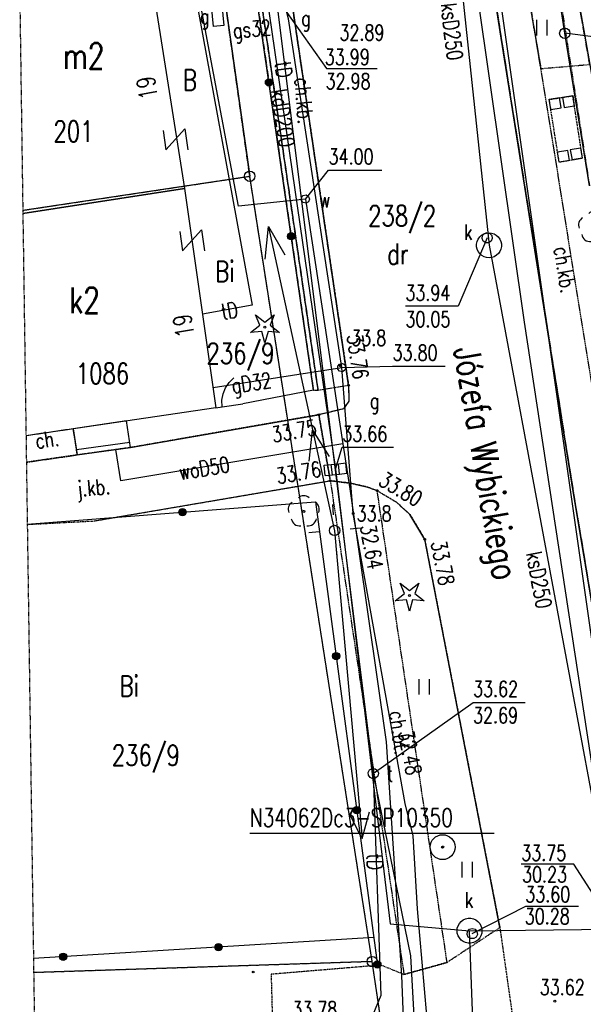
# Model space of a CAD drawing. Header units: millimetres. Extents: x 6197 to 108098, y 4257 to 29730.
# Tile 95 of 148: x 25078 to 25621, y 27371 to 28321. Entities that reach past the tile are written whole.
import ezdxf
from ezdxf.enums import TextEntityAlignment as Align

# ---------------------------------------------------------------- set-up
doc = ezdxf.new("R2010")
doc.units = ezdxf.units.MM
for name, pattern in [('2', [1, 0.5, -0.5]), ('4', [1.5, 1, -0.5]), ('423', [2, 1.5, -0.5]), ('424', [1.5, 1, -0.5]), ('901', [0])]:
    doc.linetypes.add(name, pattern=pattern)
for name, color, linetype in [('121-Punkt_osnowy_szczegolowej', 7, 'Continuous'), ('121-Punkt_osnowy_szczegolowej-A', 7, 'Continuous'), ('202-punkt_graniczny', 7, 'Continuous'), ('210-oznaczenie_konturu_uzytku_g', 7, 'Continuous'), ('211-numer_dzialki_ewidencyjnej', 7, 'Continuous'), ('218-kontur_uzytku_gruntowego', 7, 'Continuous'), ('219-dzialka_ewidencyjna', 7, 'Continuous'), ('238-Punkt_adresowy_budynku', 7, 'Continuous'), ('312-budynek_ewidencyjny', 7, 'Continuous'), ('312-oznaczenie_budynku_ewidency', 7, 'Continuous'), ('352-schody', 7, 'Continuous'), ('994-Nazwa_ulicy', 7, 'Continuous'), ('chodnik', 7, 'Continuous'), ('chodnik-Atr17', 7, 'Continuous'), ('drzewo_iglaste', 7, 'Continuous'), ('drzewo_lisciaste', 7, 'Continuous'), ('furtka', 7, 'Continuous'), ('jezdnia', 7, 'Continuous'), ('jezdnia-Atr17', 7, 'Continuous'), ('komora_podziemna', 7, 'Continuous'), ('komora_podziemna-Atr17', 7, 'Continuous'), ('kratka_sciekowa', 7, 'Continuous'), ('kraweznik', 7, 'Continuous'), ('obszar_utwardzony', 7, 'Continuous'), ('ogrodzenie_trwale', 7, 'Continuous'), ('pikieta_naturalna', 7, 'Continuous'), ('pikieta_naturalna-Atr2', 7, 'Continuous'), ('pikieta_sztuczna', 7, 'Continuous'), ('pikieta_sztuczna-Atr2', 7, 'Continuous'), ('przewod_elektroenergetyczny_nis', 7, 'Continuous'), ('przewod_gazowy', 7, 'Continuous'), ('przewod_gazowy-Atr1', 7, 'Continuous'), ('przewod_kanalizacyjny', 7, 'Continuous'), ('przewod_kanalizacyjny-Atr1', 7, 'Continuous'), ('przewod_telekomunikacyjny_podzi', 7, 'Continuous'), ('przewod_wodociagowy', 7, 'Continuous'), ('przewod_wodociagowy-Atr1', 7, 'Continuous'), ('rzedna-Atr2', 7, 'Continuous'), ('rzedna-Atr3', 7, 'Continuous'), ('studnia_kanalizacyjna', 7, 'Continuous'), ('szafa_gazowa_lub_kontener', 7, 'Continuous'), ('szafa_gazowa_lub_kontener-Atr17', 7, 'Continuous'), ('trawnik', 7, 'Continuous'), ('wiata', 7, 'Continuous'), ('wlaz_do_komory_lub_kanalu_-_okr', 7, 'Continuous'), ('Zakres', 7, 'Continuous'), ('zasuwa_lub_zawor', 7, 'Continuous'), ('zasuwa_lub_zawor-Atr17', 7, 'Continuous')]:
    doc.layers.add(name, color=color, linetype=linetype)
doc.styles.add('STYL_ARIAL', font='simplex', dxfattribs={"width": 0.75, "oblique": 0.1})

# ---------------------------------------------------------------- blocks, each defined once
blk = doc.blocks.new('202')
at = {"color": 0}
blk.add_circle((0, 0), 0.25, dxfattribs=at)
blk = doc.blocks.new('US15')
at = {"color": 7}
blk.add_polyline3d([(0, 0.25, 0), (0.1352, 0.2103, 0), (0.2274, 0.1039, 0), (0.2475, -0.0356, 0), (0.1889, -0.1637, 0), (0.0704, -0.2399, 0), (-0.0704, -0.2399, 0), (-0.1889, -0.1637, 0), (-0.2475, -0.0356, 0), (-0.2274, 0.1039, 0), (-0.1352, 0.2103, 0), (0, 0.25, 0)], dxfattribs=at)
blk = doc.blocks.new('US22')
at = {"color": 7}
blk.add_polyline3d([(0, 0.25, 0), (0.1352, 0.2103, 0), (0.2274, 0.1039, 0), (0.2475, -0.0356, 0), (0.1889, -0.1637, 0), (0.0704, -0.2399, 0), (-0.0704, -0.2399, 0), (-0.1889, -0.1637, 0), (-0.2475, -0.0356, 0), (-0.2274, 0.1039, 0), (-0.1352, 0.2103, 0), (0, 0.25, 0)], dxfattribs=at)
blk = doc.blocks.new('US25')
at = {"color": 7}
blk.add_polyline3d([(0.2003, -0.0001, 0), (0.1535, -0.1287, 0), (0.035, -0.1971, 0), (-0.0997, -0.1733, 0), (-0.1876, -0.0685, 0), (-0.1876, 0.0683, 0), (-0.0997, 0.1731, 0), (0.035, 0.1968, 0), (0.1535, 0.1284, 0), (0.2003, -0.0001, 0)], dxfattribs=at)
blk = doc.blocks.new('US05')
at = {"color": 7}
for points in [[(-0.525, 0.25, 0), (-0.175, 0.25, 0)], [(-0.525, -0.25, 0), (-0.525, 0.25, 0)], [(-0.175, 0.25, 0), (0.175, 0.25, 0)], [(-0.175, -0.25, 0), (-0.175, 0.25, 0)], [(0.175, 0.25, 0), (0.525, 0.25, 0)], [(0.175, -0.25, 0), (0.175, 0.25, 0)], [(0.525, -0.25, 0), (0.525, 0.25, 0)], [(-0.525, -0.25, 0), (-0.175, -0.25, 0)], [(-0.175, -0.25, 0), (0.175, -0.25, 0)], [(0.175, -0.25, 0), (0.525, -0.25, 0)]]:
    blk.add_polyline3d(points, dxfattribs=at)
blk = doc.blocks.new('IB10')
at = {"color": 7}
for points in [[(0, 0.5, 0), (0.5, 0.5, 0)], [(0, 0, 0), (0, 0.5, 0)], [(0.5, 0, 0), (0.5, 0.5, 0)], [(0, 0, 0), (0.5, 0, 0)]]:
    blk.add_polyline3d(points, dxfattribs=at)
blk = doc.blocks.new('OK04')
at = {"color": 7}
blk.add_polyline3d([(0, 0.001, 0), (0.0328, 0.3129, 0), (0.1297, 0.6111, 0), (0.2865, 0.8827, 0), (0.4963, 1.1157, 0), (0.75, 1.3, 0)], dxfattribs=at)
blk = doc.blocks.new('PW01')
at = {"color": 7}
blk.add_polyline3d([(0.045, 0, 0), (0.0318, -0.0318, 0), (0, -0.045, 0), (-0.0318, -0.0318, 0), (-0.045, 0, 0), (-0.0318, 0.0318, 0), (0, 0.045, 0), (0.0318, 0.0318, 0), (0.045, 0, 0)], dxfattribs=at)
blk = doc.blocks.new('922')
at = {"color": 0}
blk.add_circle((0, 0), 0.05, dxfattribs=at)
for centre, radius, start, end in [((0, 0.35), 0.4, 50.114, 129.886), ((-0.35, 0.1), 0.4, 119.8482, 203.5195), ((0.35, 0.1), 0.4, 336.8845, 60.1518), ((-0.2, -0.3), 0.4, 187.477, 278.4788), ((0.2, -0.275), 0.425, 262.6459, 349.6289)]:
    blk.add_arc(centre, radius, start, end, dxfattribs=at)
blk = doc.blocks.new('TU04')
at = {"color": 7}
for points in [[(0, 0, 0), (0, 0.75, 0)], [(0.5, 0, 0), (0.5, 0.75, 0)]]:
    blk.add_polyline3d(points, dxfattribs=at)
blk = doc.blocks.new('921')
at = {"color": 0}
for p, q in [((-0.25, 0.1), (-0.45, 0.6)), ((-0.45, 0.6), (0, 0.25)), ((0, 0.25), (0.45, 0.6)), ((0.45, 0.6), (0.25, 0.1)), ((-0.7, -0.25), (-0.25, 0.1)), ((0.25, 0.1), (0.7, -0.25)), ((-0.15, -0.2), (-0.7, -0.25)), ((0, -0.75), (-0.15, -0.2)), ((0.15, -0.2), (0, -0.75)), ((0.7, -0.25), (0.15, -0.2))]:
    blk.add_line(p, q, dxfattribs=at)
blk.add_circle((0, 0), 0.05, dxfattribs=at)
blk = doc.blocks.new('121')
at = {"color": 0}
for radius in [0.6, 0.05]:
    blk.add_circle((0, 0), radius, dxfattribs=at)
blk = doc.blocks.new('515a')
at = {"color": 0}
for p, q in [((0, 1.25), (0, 0.75)), ((-1.25, 0), (-0.75, 0)), ((0.75, 0), (1.25, 0)), ((0, -0.75), (0, -1.25))]:
    blk.add_line(p, q, dxfattribs=at)
blk.add_circle((0, 0), 0.25, dxfattribs=at)
blk = doc.blocks.new('504')
at = {"color": 0}
blk.add_lwpolyline([(0.5, 0.25), (0.5, -0.25), (-0.5, -0.25), (-0.5, 0.25)], close=True, dxfattribs=at)

msp = doc.modelspace()

# ---------------------------------------------------------------- linework, layer by layer
at = {"layer": '121-Punkt_osnowy_szczegolowej-A', "color": 7}
msp.add_polyline3d([(25299.354, 27536.152, 0), (25534.834, 27536.152, 0)], dxfattribs=at)
at = {"layer": '211-numer_dzialki_ewidencyjnej', "color": 7}
for points in [[(25215.776, 28213.6, 0), (25218.322, 28194.93, 0), (25236.568, 28215.298, 0), (25239.538, 28194.93, 0)], [(25231.826, 28116.294, 0), (25234.372, 28097.624, 0), (25252.618, 28117.992, 0), (25255.588, 28097.624, 0)]]:
    msp.add_polyline3d(points, dxfattribs=at)
at = {"layer": '218-kontur_uzytku_gruntowego', "color": 3, "linetype": '2'}
for points in [[(25550.448, 28649.022, 0), (25626.648, 28160.422, 0)], [(25299.248, 28169.622, 0), (25257.648, 28465.422, 0)], [(25257.648, 28465.422, 0), (25299.248, 28169.622, 0)], [(25080.554, 28136.774, 0), (25299.248, 28169.622, 0)], [(25417.248, 27412.222, 0), (25299.248, 28169.622, 0)], [(25417.248, 27412.222, 0), (25091.022, 27401.586, 0)], [(25453.048, 27171.022, 0), (25417.248, 27412.222, 0)]]:
    msp.add_polyline3d(points, dxfattribs=at)
at = {"layer": '219-dzialka_ewidencyjna', "color": 7}
for points in [[(25602.848, 28307.422, 0), (25550.448, 28649.022, 0)], [(25257.648, 28465.422, 0), (25299.248, 28169.622, 0)], [(25915.248, 28267.222, 0), (25602.848, 28307.422, 0)], [(25626.648, 28160.422, 0), (25602.848, 28307.422, 0)], [(25080.554, 28136.774, 0), (25299.248, 28169.622, 0)], [(25417.248, 27412.222, 0), (25299.248, 28169.622, 0)], [(25417.248, 27412.222, 0), (25091.022, 27401.606, 0)], [(25453.048, 27171.022, 0), (25417.248, 27412.222, 0)]]:
    msp.add_polyline3d(points, dxfattribs=at)
at = {"layer": '312-budynek_ewidencyjny', "color": 7}
for points in [[(25204.048, 28363.622, 0), (25236.248, 28157.822, 0)], [(25236.248, 28157.822, 0), (25080.6, 28133.568, 0)], [(25080.6, 28133.568, 0), (25236.248, 28157.822, 0)], [(25236.248, 28157.822, 0), (25266.648, 27946.422, 0)], [(25266.648, 27946.422, 0), (25083.652, 27919.27, 0)]]:
    msp.add_polyline3d(points, dxfattribs=at)
at = {"layer": '352-schody', "color": 7}
for points in [[(25129.248, 27926.022, 0), (25133.048, 27900.822, 0), (25184.448, 27908.022, 0), (25180.648, 27933.622, 0), (25129.248, 27926.022, 0)], [(25129.248, 27926.022, 0), (25133.048, 27900.822, 0), (25184.448, 27908.022, 0), (25180.648, 27933.622, 0), (25129.248, 27926.022, 0)], [(25132.268, 27906.042, 0), (25183.668, 27913.302, 0)]]:
    msp.add_polyline3d(points, dxfattribs=at)
at = {"layer": 'chodnik', "color": 7, "linetype": '423'}
for points in [[(25696.448, 27560.222, 0), (25643.448, 27879.222, 0), (25579.848, 28273.422, 0), (25571.848, 28320.622, 0), (25543.848, 28495.622, 0), (25587.448, 28501.422, 0), (25583.848, 28524.822, 0), (25539.448, 28519.222, 0), (25515.248, 28681.422, 0), (25483.848, 28675.622, 0), (25540.648, 28308.822, 0), (25610.648, 27867.622, 0), (25662.848, 27554.622, 0), (25677.848, 27520.222, 0), (25711.248, 27475.622, 0), (25748.048, 27511.022, 0), (25696.448, 27560.222, 0)], [(25303.648, 28384.022, 0), (25365.048, 27963.422, 0), (25394.448, 27968.022, 0), (25333.248, 28382.022, 0), (25303.648, 28384.022, 0)], [(25084.014, 27893.818, 0), (25133.048, 27900.822, 0), (25129.248, 27926.022, 0), (25083.652, 27919.266, 0)], [(25422.048, 27866.422, 0), (25412.648, 27869.822, 0), (25397.448, 27873.422, 0), (25376.848, 27876.022, 0), (25447.848, 27399.822, 0), (25489.448, 27411.422, 0), (25422.048, 27866.422, 0)]]:
    msp.add_polyline3d(points, dxfattribs=at)
at = {"layer": 'furtka', "color": 7}
msp.add_polyline3d([(25272.648, 27947.222, 0), (25292.448, 27950.022, 0)], dxfattribs=at)
at = {"layer": 'jezdnia', "color": 7, "linetype": '424'}
for points in [[(25540.648, 28308.822, 0), (25483.848, 28675.622, 0)], [(25333.248, 28382.022, 0), (25394.448, 27968.022, 0), (25394.848, 27952.822, 0), (25389.648, 27945.222, 0), (25365.848, 27939.622, 0), (25376.848, 27876.022, 0), (25397.448, 27873.422, 0), (25412.648, 27869.822, 0), (25422.048, 27866.422, 0), (25440.248, 27855.622, 0), (25453.648, 27843.422, 0), (25467.848, 27819.422, 0), (25540.248, 27445.022, 0), (25552.248, 27360.622, 0), (25566.848, 27129.022, 0), (25562.648, 27037.022, 0), (25555.248, 26862.822, 0), (25552.248, 26813.222, 0), (25533.648, 26666.422, 0), (25522.648, 26589.422, 0), (25472.184, 26246.088, 0)], [(25610.648, 27867.622, 0), (25540.648, 28308.822, 0)], [(25149.448, 27837.222, 0), (25376.848, 27876.022, 0), (25365.848, 27939.622, 0), (25184.448, 27908.022, 0), (25133.048, 27900.822, 0), (25084.014, 27893.818, 0)], [(25662.848, 27554.622, 0), (25610.648, 27867.622, 0)], [(25084.868, 27833.872, 0), (25149.448, 27837.222, 0)]]:
    msp.add_polyline3d(points, dxfattribs=at)
at = {"layer": 'komora_podziemna', "color": 34}
msp.add_polyline3d([(25500.048, 27446.822, 0), (25501.248, 27449.022, 0), (25503.048, 27451.022, 0), (25505.048, 27452.422, 0), (25507.248, 27453.422, 0), (25509.848, 27454.022, 0), (25512.248, 27454.022, 0), (25514.848, 27453.422, 0), (25517.048, 27452.422, 0), (25519.048, 27451.022, 0), (25520.848, 27449.022, 0), (25522.048, 27446.822, 0), (25522.848, 27444.422, 0), (25523.048, 27442.022, 0), (25522.848, 27439.622, 0), (25522.048, 27437.222, 0), (25520.848, 27435.022, 0), (25519.048, 27433.022, 0), (25517.048, 27431.622, 0), (25514.848, 27430.622, 0), (25512.248, 27430.022, 0), (25509.848, 27430.022, 0), (25507.248, 27430.622, 0), (25505.048, 27431.622, 0), (25503.048, 27433.022, 0), (25501.248, 27435.022, 0), (25500.048, 27437.222, 0), (25499.248, 27439.622, 0), (25499.048, 27442.022, 0), (25499.248, 27444.422, 0), (25500.048, 27446.822, 0)], dxfattribs=at)
at = {"layer": 'kraweznik', "color": 7}
for points in [[(26011.848, 27365.222, 0), (25816.048, 27414.822, 0), (25785.848, 27425.022, 0), (25768.248, 27435.822, 0), (25750.448, 27447.222, 0), (25728.648, 27461.622, 0), (25711.248, 27475.622, 0), (25677.848, 27520.222, 0), (25662.848, 27554.622, 0), (25610.648, 27867.622, 0), (25540.648, 28308.822, 0), (25483.848, 28675.622, 0), (25470.448, 28758.222, 0), (25456.818, 28840.16, 0)], [(25394.448, 27968.022, 0), (25333.248, 28382.022, 0), (25318.848, 28472.422, 0), (25295.648, 28629.022, 0)], [(25394.448, 27968.022, 0), (25394.848, 27952.822, 0), (25389.648, 27945.222, 0), (25365.848, 27939.622, 0)], [(25184.448, 27908.022, 0), (25365.848, 27939.622, 0)], [(25149.448, 27837.222, 0), (25376.848, 27876.022, 0)], [(25540.248, 27445.022, 0), (25467.848, 27819.422, 0), (25453.648, 27843.422, 0), (25440.248, 27855.622, 0)]]:
    msp.add_polyline3d(points, dxfattribs=at)
at = {"layer": 'obszar_utwardzony', "color": 7, "linetype": '424'}
for points in [[(25540.248, 27445.022, 0), (25489.448, 27411.422, 0)], [(25425.648, 27408.822, 0), (25319.848, 27400.022, 0)], [(25447.848, 27399.822, 0), (25425.648, 27408.822, 0)], [(25489.448, 27411.422, 0), (25447.848, 27399.822, 0)], [(25319.848, 27400.022, 0), (25324.248, 27238.222, 0)]]:
    msp.add_polyline3d(points, dxfattribs=at)
at = {"layer": 'ogrodzenie_trwale', "color": 7, "linetype": '901'}
for points in [[(25587.448, 28501.422, 0), (25626.848, 28277.422, 0), (25645.048, 28167.422, 0), (25832.848, 28174.422, 0)], [(25360.648, 27963.222, 0), (25300.448, 28380.422, 0), (25226.248, 28368.422, 0)], [(25360.648, 27963.222, 0), (25292.448, 27950.022, 0)], [(25266.648, 27946.422, 0), (25272.648, 27947.222, 0)], [(25084.866, 27833.998, 0), (25362.648, 27855.622, 0)], [(25362.648, 27855.622, 0), (25422.648, 27406.222, 0)], [(25418.848, 27435.422, 0), (25090.83, 27415.19, 0)]]:
    msp.add_polyline3d(points, dxfattribs=at)
at = {"layer": 'ogrodzenie_trwale', "color": 7}
for centre, radius in [((25317.804, 28260.146), 3.5), ((25317.804, 28260.146), 3.15), ((25317.804, 28260.146), 2.8), ((25317.804, 28260.146), 2.45), ((25317.804, 28260.146), 2.1), ((25317.804, 28260.146), 1.75), ((25317.804, 28260.146), 1.4), ((25317.804, 28260.146), 1.05), ((25317.804, 28260.146), 0.7), ((25339.226, 28111.684), 3.5), ((25339.226, 28111.684), 3.15), ((25339.226, 28111.684), 2.8), ((25339.226, 28111.684), 2.45), ((25339.226, 28111.684), 2.1), ((25339.226, 28111.684), 1.75), ((25339.226, 28111.684), 1.4), ((25339.226, 28111.684), 1.05), ((25339.226, 28111.684), 0.7), ((25234.414, 27845.64), 3.5), ((25234.414, 27845.64), 3.15), ((25234.414, 27845.64), 2.8), ((25234.414, 27845.64), 2.45), ((25234.414, 27845.64), 2.1), ((25234.414, 27845.64), 1.75), ((25234.414, 27845.64), 1.4), ((25234.414, 27845.64), 1.05), ((25234.414, 27845.64), 0.7), ((25382.498, 27706.942), 3.5), ((25382.498, 27706.942), 3.15), ((25382.498, 27706.942), 2.8), ((25382.498, 27706.942), 2.45), ((25382.498, 27706.942), 2.1), ((25382.498, 27706.942), 1.75), ((25382.498, 27706.942), 1.4), ((25382.498, 27706.942), 1.05), ((25382.498, 27706.942), 0.7), ((25402.35, 27558.26), 3.5), ((25402.35, 27558.26), 3.15), ((25402.35, 27558.26), 2.8), ((25402.35, 27558.26), 2.45), ((25402.35, 27558.26), 2.1), ((25402.35, 27558.26), 1.75), ((25402.35, 27558.26), 1.4), ((25402.35, 27558.26), 1.05), ((25402.35, 27558.26), 0.7), ((25269.132, 27426.188), 3.5), ((25269.132, 27426.188), 3.15), ((25269.132, 27426.188), 2.8), ((25269.132, 27426.188), 2.45), ((25269.132, 27426.188), 2.1), ((25269.132, 27426.188), 1.75), ((25269.132, 27426.188), 1.4), ((25269.132, 27426.188), 1.05), ((25269.132, 27426.188), 0.7), ((25119.418, 27416.954), 3.5), ((25119.418, 27416.954), 3.15), ((25119.418, 27416.954), 2.8), ((25119.418, 27416.954), 2.45), ((25119.418, 27416.954), 2.1), ((25119.418, 27416.954), 1.75), ((25119.418, 27416.954), 1.4), ((25119.418, 27416.954), 1.05), ((25119.418, 27416.954), 0.7), ((25422.2, 27409.58), 3.5), ((25422.2, 27409.58), 3.15), ((25422.2, 27409.58), 2.8), ((25422.2, 27409.58), 2.45), ((25422.2, 27409.58), 2.1), ((25422.2, 27409.58), 1.75), ((25422.2, 27409.58), 1.4), ((25422.2, 27409.58), 1.05), ((25422.2, 27409.58), 0.7)]:
    msp.add_circle(centre, radius, dxfattribs=at)
at = {"layer": 'przewod_elektroenergetyczny_nis', "color": 1}
for points in [[(25314.058, 28089.566, 0), (25317.362, 28121.278, 0), (25333.218, 28093.86, 0)], [(25317.464, 28120.618, 0), (25381, 27827.742, 0)], [(25356.388, 27894.712, 0), (25359.632, 27924.668, 0), (25375.658, 27899.292, 0)], [(25380.846, 27827.524, 0), (25407.528, 27531.122, 0), (25414.62, 27556.79, 0)], [(25406.964, 27531.684, 0), (25395.844, 27554.314, 0)]]:
    msp.add_polyline3d(points, dxfattribs=at)
at = {"layer": 'przewod_gazowy', "color": 40}
for points in [[(25735.448, 27106.822, 0), (25492.448, 27103.222, 0), (25460.848, 27463.022, 0), (25456.848, 27533.422, 0), (25449.048, 27564.822, 0), (25399.048, 27844.422, 0), (25387.848, 27985.022, 0), (25336.448, 28321.422, 0), (25334.848, 28327.622, 0), (25333.648, 28333.822, 0), (25332.048, 28371.422, 0), (25317.648, 28436.422, 0), (25317.848, 28444.222, 0), (25316.448, 28453.022, 0), (25310.648, 28523.622, 0), (25273.448, 28588.822, 0), (25257.248, 28652.422, 0)], [(25263.848, 27965.822, 0), (25387.848, 27985.022, 0)]]:
    msp.add_polyline3d(points, dxfattribs=at)
at = {"layer": 'przewod_kanalizacyjny', "color": 34}
for points in [[(25446.166, 28840.394, 0), (25454.048, 28776.222, 0), (25463.648, 28682.222, 0), (25485.048, 28525.822, 0), (25529.848, 28103.022, 0), (25654.048, 27437.222, 0)], [(25308.248, 28393.222, 0), (25381.848, 27887.022, 0), (25434.648, 27448.622, 0), (25511.048, 27442.022, 0)], [(25485.224, 26242.964, 0), (25544.848, 26541.022, 0), (25511.048, 27442.022, 0), (25645.848, 27443.422, 0)]]:
    msp.add_polyline3d(points, dxfattribs=at)
at = {"layer": 'przewod_telekomunikacyjny_podzi', "color": 30}
for points in [[(25774.048, 26851.222, 0), (25798.848, 26886.422, 0), (25806.448, 27036.822, 0), (25745.048, 27261.622, 0), (25666.448, 27459.822, 0), (25534.448, 28385.022, 0), (25476.186, 28839.734, 0)], [(25239.048, 28387.622, 0), (25301.648, 28045.422, 0), (25253.648, 28036.622, 0)], [(25319.848, 28379.822, 0), (25418.248, 27593.622, 0), (25454.048, 27417.822, 0), (25477.848, 26988.822, 0), (25489.648, 26853.822, 0), (25488.248, 26842.422, 0)], [(25418.248, 27593.622, 0), (25425.648, 27379.422, 0), (25398.248, 27313.622, 0), (25338.848, 27317.822, 0)]]:
    msp.add_polyline3d(points, dxfattribs=at)
at = {"layer": 'przewod_wodociagowy', "color": 5}
for points in [[(25352.848, 28147.622, 0), (25288.448, 28140.622, 0), (25199.188, 28616.352, 0)], [(25496.648, 28497.422, 0), (25563.848, 28028.822, 0), (25670.048, 27331.822, 0), (25674.448, 27316.222, 0)], [(25352.848, 28147.622, 0), (25389.048, 27911.622, 0), (25395.648, 27868.022, 0), (25430.848, 27624.222, 0), (25445.448, 27398.822, 0), (25458.248, 27071.422, 0)], [(25389.048, 27911.622, 0), (25175.048, 27876.022, 0), (25170.248, 27906.022, 0)]]:
    msp.add_polyline3d(points, dxfattribs=at)
at = {"layer": 'rzedna-Atr2', "color": 7}
for points in [[(25334.848, 28327.622, 0), (25373.312, 28273.348, 0), (25422.068, 28273.348, 0)], [(25352.848, 28147.622, 0), (25375.248, 28175.622, 0), (25426.408, 28175.622, 0)], [(25528.048, 28110.222, 0), (25500.048, 28044.222, 0), (25449.308, 28044.222, 0)], [(25387.848, 27985.022, 0), (25436.848, 27986.422, 0), (25487.488, 27986.422, 0)], [(25381.848, 27887.022, 0), (25388.448, 27908.222, 0), (25437.908, 27908.222, 0)], [(25418.248, 27593.622, 0), (25514.448, 27662.222, 0), (25564.548, 27662.222, 0)], [(25651.848, 27443.822, 0), (25611.648, 27506.222, 0), (25560.908, 27506.222, 0)], [(25513.648, 27439.222, 0), (25565.448, 27465.822, 0), (25616.088, 27465.822, 0)]]:
    msp.add_polyline3d(points, dxfattribs=at)
at = {"layer": 'studnia_kanalizacyjna', "color": 34}
msp.add_polyline3d([(25521.048, 28095.022, 0), (25519.448, 28097.022, 0), (25518.448, 28099.222, 0), (25517.848, 28101.622, 0), (25517.848, 28104.222, 0), (25518.448, 28106.622, 0), (25519.448, 28109.022, 0), (25520.848, 28111.022, 0), (25522.648, 28112.622, 0), (25524.848, 28114.022, 0), (25527.248, 28114.822, 0), (25529.848, 28115.022, 0), (25532.248, 28114.822, 0), (25534.648, 28114.022, 0), (25536.848, 28112.822, 0), (25538.648, 28111.022, 0), (25540.248, 28109.022, 0), (25541.248, 28106.822, 0), (25541.848, 28104.422, 0), (25541.848, 28101.822, 0), (25541.248, 28099.422, 0), (25540.248, 28097.022, 0), (25538.848, 28095.022, 0), (25537.048, 28093.422, 0), (25534.848, 28092.022, 0), (25532.448, 28091.222, 0), (25529.848, 28091.022, 0), (25527.448, 28091.222, 0), (25525.048, 28092.022, 0), (25522.848, 28093.222, 0), (25521.048, 28095.022, 0)], dxfattribs=at)
at = {"layer": 'trawnik', "color": 7, "linetype": '2'}
for points in [[(25587.448, 28501.422, 0), (25543.848, 28495.622, 0), (25571.848, 28320.622, 0), (25579.848, 28273.422, 0), (25626.848, 28277.422, 0), (25587.448, 28501.422, 0)], [(25226.248, 28368.422, 0), (25300.448, 28380.422, 0), (25360.648, 27963.222, 0), (25365.048, 27963.422, 0), (25303.648, 28384.022, 0), (25226.248, 28368.422, 0)]]:
    msp.add_polyline3d(points, dxfattribs=at)
at = {"layer": 'wiata', "color": 7, "linetype": '4'}
msp.add_polyline3d([(25619.648, 28186.822, 0), (25597.448, 28183.022, 0), (25587.848, 28243.622, 0), (25610.248, 28247.222, 0), (25619.648, 28186.822, 0)], dxfattribs=at)
at = {"layer": 'Zakres', "color": 5, "linetype": '2'}
msp.add_polyline3d([(25077.58, 28345.592, 0), (25080.554, 28136.774, 0), (25080.554, 28136.774, 0), (25080.6, 28133.568, 0), (25080.6, 28133.568, 0), (25083.652, 27919.27, 0), (25083.652, 27919.266, 0), (25084.014, 27893.818, 0), (25084.014, 27893.818, 0), (25084.866, 27833.998, 0), (25084.868, 27833.872, 0), (25090.83, 27415.19, 0), (25091.022, 27401.606, 0), (25091.022, 27401.586, 0), (25092.206, 27318.478, 0)], dxfattribs=at)

# ---------------------------------------------------------------- block references
at = {"layer": '121-Punkt_osnowy_szczegolowej', "color": 7, "xscale": 20, "yscale": 20, "zscale": 20}
msp.add_blockref('121', (25485.048, 27522.622), dxfattribs=at)
at = {"layer": '202-punkt_graniczny', "color": 7, "xscale": 20, "yscale": 20, "zscale": 20}
for p in [(25602.848, 28307.422), (25299.248, 28169.622), (25417.248, 27412.222)]:
    msp.add_blockref('202', p, dxfattribs=at)
at = {"layer": 'drzewo_iglaste', "color": 3, "xscale": 20, "yscale": 20, "zscale": 20}
for p in [(25313.848, 28024.022), (25453.248, 27765.222)]:
    msp.add_blockref('921', p, dxfattribs=at)
at = {"layer": 'drzewo_lisciaste', "color": 3, "xscale": 20, "yscale": 20, "zscale": 20}
for p in [(25631.048, 28120.622), (25351.248, 27846.422)]:
    msp.add_blockref('922', p, dxfattribs=at)
at = {"layer": 'furtka', "color": 7, "xscale": 20, "yscale": 20, "zscale": 20, "rotation": 8.05006}
msp.add_blockref('OK04', (25272.648, 27947.222), dxfattribs=at)
at = {"layer": 'komora_podziemna', "color": 30, "xscale": 20, "yscale": 20, "zscale": 20, "rotation": 273.14617}
msp.add_blockref('US15', (25418.248, 27593.622), dxfattribs=at)
at = {"layer": 'kratka_sciekowa', "color": 34, "xscale": 20, "yscale": 20, "zscale": 20, "rotation": 6.239510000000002}
msp.add_blockref('US05', (25381.848, 27887.022), dxfattribs=at)
at = {"layer": 'pikieta_naturalna', "color": 7, "xscale": 20, "yscale": 20, "zscale": 20}
for p in [(25386.848, 27986.622), (25399.048, 27844.422), (25485.248, 27522.822)]:
    msp.add_blockref('PW01', p, dxfattribs=at)
at = {"layer": 'pikieta_sztuczna', "color": 7, "xscale": 20, "yscale": 20, "zscale": 20}
for p in [(25394.448, 27968.022), (25365.848, 27939.622), (25376.848, 27876.022), (25422.048, 27866.422), (25467.848, 27819.422)]:
    msp.add_blockref('PW01', p, dxfattribs=at)
at = {"layer": 'pikieta_sztuczna', "color": 7, "xscale": 20, "yscale": 20, "zscale": 20, "rotation": 180.0004199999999}
for p in [(25302.648, 27402.222), (25593.248, 27374.022)]:
    msp.add_blockref('PW01', p, dxfattribs=at)
at = {"layer": 'przewod_elektroenergetyczny_nis', "color": 7, "xscale": 20, "yscale": 20, "zscale": 20, "rotation": 274.95099}
msp.add_blockref('515a', (25381.048, 27828.022), dxfattribs=at)
at = {"layer": 'szafa_gazowa_lub_kontener', "color": 52, "xscale": 20, "yscale": 20, "zscale": 20, "rotation": 95.39746999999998}
msp.add_blockref('504', (25268.248, 28324.422), dxfattribs=at)
at = {"layer": 'trawnik', "color": 7, "xscale": 20, "yscale": 20, "zscale": 20}
for p in [(25575.828, 28305.402), (25462.6, 27669.676), (25504.028, 27493.402)]:
    msp.add_blockref('TU04', p, dxfattribs=at)
at = {"layer": 'wiata', "color": 7, "xscale": 20, "yscale": 20, "zscale": 20}
for p, rotation in [((25589.42, 28234.012), 9.12722), ((25600.6, 28245.882), 278.8471), ((25607.274, 28184.66), 99.00137999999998), ((25618.01, 28196.834), 189.7120599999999)]:
    msp.add_blockref('IB10', p, dxfattribs=dict(at, rotation=rotation))
at = {"layer": 'wlaz_do_komory_lub_kanalu_-_okr', "color": 7, "xscale": 20, "yscale": 20, "zscale": 20}
for p in [(25528.048, 28110.222), (25513.648, 27439.222)]:
    msp.add_blockref('US22', p, dxfattribs=at)
at = {"layer": 'zasuwa_lub_zawor', "color": 5, "xscale": 20, "yscale": 20, "zscale": 20}
msp.add_blockref('US25', (25352.848, 28147.622), dxfattribs=at)
at = {"layer": 'zasuwa_lub_zawor', "color": 40, "xscale": 20, "yscale": 20, "zscale": 20, "rotation": 279.87269}
msp.add_blockref('US25', (25387.848, 27985.022), dxfattribs=at)

# ---------------------------------------------------------------- texts
at = {"layer": '121-Punkt_osnowy_szczegolowej-A', "color": 7, "style": 'STYL_ARIAL', "width": 0.75}
msp.add_text('N34062Dc3-SP10350', height=17.5, dxfattribs=at).set_placement((25299.354, 27537.124), align=Align.BOTTOM_LEFT)
at = {"layer": '210-oznaczenie_konturu_uzytku_g', "color": 3, "style": 'STYL_ARIAL', "width": 0.75}
for s, p in [('B', (25234.758, 28246.398)), ('dr', (25431.82, 28078.662)), ('Bi', (25265.856, 28061.818)), ('Bi', (25173.584, 27661.904))]:
    msp.add_text(s, height=20, dxfattribs=at).set_placement(p, align=Align.BOTTOM_LEFT)
at = {"layer": '211-numer_dzialki_ewidencyjnej', "color": 7, "style": 'STYL_ARIAL', "width": 0.75}
for s, p in [('238/2', (25413.394, 28141.356)), ('236/9', (25257.422, 28008.792)), ('236/9', (25166.228, 27621.202))]:
    msp.add_text(s, height=20, dxfattribs=at).set_placement(p, align=Align.TOP_LEFT)
at = {"layer": '238-Punkt_adresowy_budynku', "color": 7, "style": 'STYL_ARIAL', "width": 0.75}
for rotation, p in [(100.101, (25214.034, 28257.21)), (100.102, (25249.174, 28027.856))]:
    msp.add_text('19', height=17.5, rotation=rotation, dxfattribs=at).set_placement(p, align=Align.BOTTOM_CENTER)
at = {"layer": '312-oznaczenie_budynku_ewidency', "color": 7, "style": 'STYL_ARIAL', "width": 0.75}
for s, p in [('m2', (25139.142, 28285.614)), ('k2', (25140.048, 28049.938))]:
    msp.add_text(s, height=25, dxfattribs=at).set_placement(p, align=Align.MIDDLE_CENTER)
msp.add_text('201', height=20, dxfattribs=at).set_placement((25110.23, 28222.92), align=Align.TOP_LEFT)
msp.add_text('1086', height=20, dxfattribs=at).set_placement((25131.52, 27963.406), align=Align.BOTTOM_LEFT)
at = {"layer": '994-Nazwa_ulicy', "color": 7, "style": 'STYL_ARIAL', "width": 0.75}
msp.add_text('Józefa Wybickiego', height=25, rotation=279.6763, dxfattribs=at).set_placement((25488.506, 28001.842), align=Align.BOTTOM_LEFT)
at = {"layer": 'chodnik-Atr17', "color": 7, "style": 'STYL_ARIAL', "width": 0.75}
for s, rotation, p in [('ch.kb.', 274.447, (25337.878, 28263.886)), ('ch.kb.', 279.161, (25587.67, 28099.754)), ('ch.', 8.13, (25094.53, 27902.246)), ('ch.bt.', 278.482, (25428.872, 27652.344))]:
    msp.add_text(s, height=15, rotation=rotation, dxfattribs=at).set_placement(p, align=Align.BOTTOM_LEFT)
at = {"layer": 'jezdnia-Atr17', "color": 7, "style": 'STYL_ARIAL', "width": 0.75}
msp.add_text('j.kb.', height=15, rotation=5.029, dxfattribs=at).set_placement((25133.99, 27856.048), align=Align.BOTTOM_LEFT)
at = {"layer": 'komora_podziemna-Atr17', "color": 7, "style": 'STYL_ARIAL', "width": 0.75}
msp.add_text('t', height=15, dxfattribs=at).set_placement((25431.648, 27581.456), align=Align.BOTTOM_LEFT)
at = {"layer": 'pikieta_naturalna-Atr2', "color": 7, "style": 'STYL_ARIAL', "width": 0.75}
for p in [(25397.048, 28001.656), (25402.148, 27832.352)]:
    msp.add_text('33.8', height=15, dxfattribs=at).set_placement(p, align=Align.BOTTOM_LEFT)
at = {"layer": 'pikieta_sztuczna-Atr2', "color": 7, "style": 'STYL_ARIAL', "width": 0.75}
for s, rotation, p in [('33.76', 278.409, (25391.472, 27993.944)), ('33.76', 9.682, (25348.308, 27872.044)), ('33.80', 329.314, (25438.674, 27857.538)), ('33.78', 280.944, (25473.466, 27794.38))]:
    msp.add_text(s, height=15, rotation=rotation, dxfattribs=at).set_placement(p, align=Align.BOTTOM_CENTER)
msp.add_text('33.75', height=15, rotation=9.881, dxfattribs=at).set_placement((25340.692, 27931.328), align=Align.TOP_CENTER)
for s, p in [('33.62', (25578.734, 27375.64)), ('33.78', (25340.248, 27354.256))]:
    msp.add_text(s, height=15, dxfattribs=at).set_placement(p, align=Align.BOTTOM_LEFT)
at = {"layer": 'przewod_gazowy-Atr1', "color": 40, "style": 'STYL_ARIAL', "width": 0.75}
for s, rotation, p in [('gs32', 5.366, (25283.112, 28309.89)), ('gD32', 8.802, (25281.84, 27967.386))]:
    msp.add_text(s, height=15, rotation=rotation, dxfattribs=at).set_placement(p, align=Align.MIDDLE_LEFT)
at = {"layer": 'przewod_kanalizacyjny-Atr1', "color": 34, "style": 'STYL_ARIAL', "width": 0.75}
for s, rotation, p in [('ksD250', 276.6486, (25490.882, 28336.644)), ('kdD200', 278.272, (25327.212, 28253.642)), ('ksD250', 280.567, (25573.044, 27807.568))]:
    msp.add_text(s, height=15, rotation=rotation, dxfattribs=at).set_placement(p, align=Align.MIDDLE_LEFT)
at = {"layer": 'przewod_telekomunikacyjny_podzi', "color": 34, "style": 'STYL_ARIAL', "width": 0.75}
msp.add_text('tD', height=15, rotation=277.134, dxfattribs=at).set_placement((25331.008, 28280.466), align=Align.MIDDLE_LEFT)
at = {"layer": 'przewod_telekomunikacyjny_podzi', "color": 30, "style": 'STYL_ARIAL', "width": 0.75}
for rotation, p in [(10.388, (25271.874, 28038.592)), (271.978, (25419.598, 27516.378))]:
    msp.add_text('tD', height=15, rotation=rotation, dxfattribs=at).set_placement(p, align=Align.MIDDLE_LEFT)
at = {"layer": 'przewod_wodociagowy-Atr1', "color": 5, "style": 'STYL_ARIAL', "width": 0.75}
msp.add_text('woD50', height=15, rotation=9.445, dxfattribs=at).set_placement((25231.054, 27883.988), align=Align.MIDDLE_LEFT)
at = {"layer": 'rzedna-Atr2', "color": 40, "style": 'STYL_ARIAL', "width": 0.75}
for s, p in [('33.99', (25371.584, 28272.614)), ('33.80', (25436.848, 27987.416))]:
    msp.add_text(s, height=15, dxfattribs=at).set_placement(p, align=Align.BOTTOM_LEFT)
at = {"layer": 'rzedna-Atr2', "color": 5, "style": 'STYL_ARIAL', "width": 0.75}
msp.add_text('34.00', height=15, dxfattribs=at).set_placement((25375.248, 28176.616), align=Align.BOTTOM_LEFT)
at = {"layer": 'rzedna-Atr2', "color": 34, "style": 'STYL_ARIAL', "width": 0.75}
for s, p in [('33.94', (25449.308, 28045.216)), ('33.66', (25388.448, 27909.216)), ('33.75', (25560.908, 27505.082)), ('33.60', (25564.736, 27465.156))]:
    msp.add_text(s, height=15, dxfattribs=at).set_placement(p, align=Align.BOTTOM_LEFT)
at = {"layer": 'rzedna-Atr2', "color": 52, "style": 'STYL_ARIAL', "width": 0.75}
msp.add_text('32.64', height=15, rotation=280.139, dxfattribs=at).set_placement((25412.99, 27833.484), align=Align.MIDDLE_LEFT)
at = {"layer": 'rzedna-Atr2', "color": 30, "style": 'STYL_ARIAL', "width": 0.75}
msp.add_text('33.62', height=15, dxfattribs=at).set_placement((25514.448, 27663.216), align=Align.BOTTOM_LEFT)
at = {"layer": 'rzedna-Atr2', "color": 7, "style": 'STYL_ARIAL', "width": 0.75}
msp.add_text('32.48', height=15, rotation=280.922, dxfattribs=at).set_placement((25437.866, 27632.78), align=Align.BOTTOM_LEFT)
at = {"layer": 'rzedna-Atr3', "color": 30, "style": 'STYL_ARIAL', "width": 0.75}
for s, p in [('32.89', (25385.648, 28296.096)), ('32.69', (25514.448, 27637.716))]:
    msp.add_text(s, height=15, dxfattribs=at).set_placement(p, align=Align.BOTTOM_LEFT)
at = {"layer": 'rzedna-Atr3', "color": 40, "style": 'STYL_ARIAL', "width": 0.75}
msp.add_text('32.98', height=15, dxfattribs=at).set_placement((25372.352, 28249.206), align=Align.BOTTOM_LEFT)
at = {"layer": 'rzedna-Atr3', "color": 34, "style": 'STYL_ARIAL', "width": 0.75}
for s, p in [('30.05', (25449.308, 28019.696)), ('30.23', (25561.62, 27484.324)), ('30.28', (25564.262, 27443.904))]:
    msp.add_text(s, height=15, dxfattribs=at).set_placement(p, align=Align.BOTTOM_LEFT)
at = {"layer": 'szafa_gazowa_lub_kontener-Atr17', "color": 40, "style": 'STYL_ARIAL', "width": 0.75}
msp.add_text('g', height=15, dxfattribs=at).set_placement((25251.448, 28311.856), align=Align.BOTTOM_LEFT)
at = {"layer": 'wlaz_do_komory_lub_kanalu_-_okr', "color": 7, "style": 'STYL_ARIAL', "width": 0.75}
for p in [(25505.848, 28103.656), (25506.648, 27459.656)]:
    msp.add_text('k', height=15, dxfattribs=at).set_placement(p, align=Align.BOTTOM_LEFT)
at = {"layer": 'zasuwa_lub_zawor-Atr17', "color": 40, "style": 'STYL_ARIAL', "width": 0.75}
for p in [(25348.872, 28310.006), (25415.048, 27941.056)]:
    msp.add_text('g', height=15, dxfattribs=at).set_placement(p, align=Align.BOTTOM_LEFT)
at = {"layer": 'zasuwa_lub_zawor-Atr17', "color": 5, "style": 'STYL_ARIAL', "width": 0.75}
msp.add_text('w', height=15, dxfattribs=at).set_placement((25366.448, 28134.856), align=Align.BOTTOM_LEFT)

doc.saveas('drawing.dxf')
